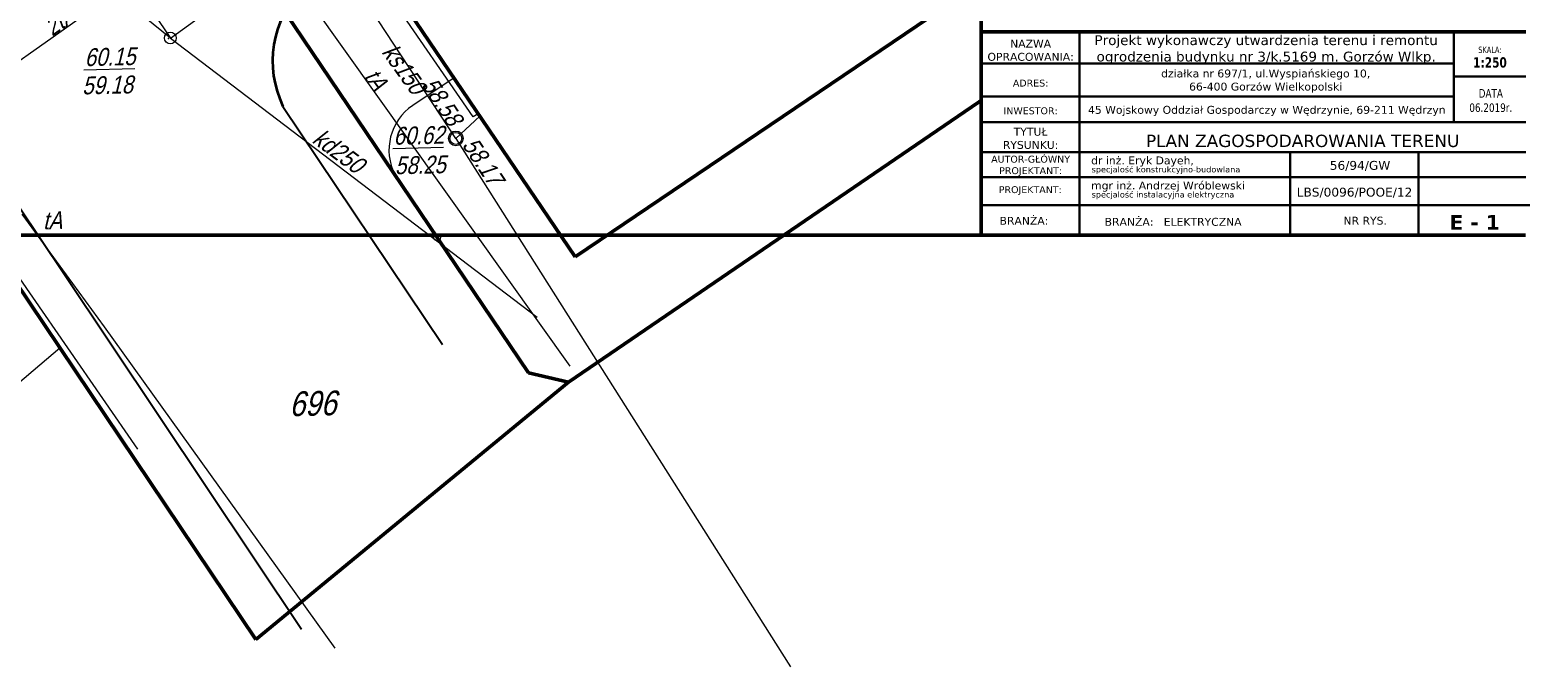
# Model space of a CAD drawing. Header units: metres. Extents: x 5515053 to 5515175, y 5844635 to 5844761.
# Tile 2 of 7: x 5515098 to 5515175, y 5844635 to 5844668. Entities that reach past the tile are written whole.
import ezdxf
from ezdxf.enums import TextEntityAlignment as Align

# ---------------------------------------------------------------- set-up
doc = ezdxf.new("R2010")
doc.units = ezdxf.units.M
doc.header["$LTSCALE"] = 1000
doc.header["$MEASUREMENT"] = 0
doc.set_wipeout_variables(frame=1)
for name, pattern in [('0.5_0.5', [1, 0.5, -0.5]), ('1', [0]), ('ACAD_ISO02W100', [15, 12, -3]), ('BUD', [0]), ('GDE', [0]), ('KOJ', [0]), ('UPK', [0]), ('UPT', [0]), ('UPW', [0]), ('WSN', [0]), ('WSQ', [1.75, 1.25, -0.5])]:
    doc.linetypes.add(name, pattern=pattern)
doc.layers.get('0').update_dxf_attribs({"color": 250, "linetype": 'CONTINUOUS', "lineweight": 30})
for name, color, linetype in [('!KZ_GRANICE', 40, '0.5_0.5'), ('!KZ_MAPA', 253, '0.5_0.5'), ('tabelka', 7, 'CONTINUOUS')]:
    doc.layers.add(name, color=color, linetype=linetype)
for name, color, linetype, lineweight in [('_elektr sieć energet nN', 1, 'ACAD_ISO02W100', 30), ('EBU_L_1', 7, '1', 50), ('EDZ_L_1', 30, 'GDE', 50), ('EDZ_T_1', 7, 'CONTINUOUS', 25), ('point', 5, 'CONTINUOUS', 13), ('SDR_L_1', 7, '1', 25), ('SDR_R_L_1', 7, '1', 35), ('SZO_R_L_1', 7, '1', 18), ('UKKA_R_T_2', 14, 'CONTINUOUS', 18), ('UKKA_T_2', 14, 'CONTINUOUS', 18), ('UKKD_R_L_1', 14, '1', 18), ('UKKD_R_T_2', 14, 'CONTINUOUS', 18), ('UKKD_R_T_4', 14, 'CONTINUOUS', 18), ('UKKS_L_1', 14, '1', 18), ('UKKS_R_L_1', 14, '1', 18), ('UKKS_R_T_2', 14, 'CONTINUOUS', 18), ('UKKS_R_T_6', 14, 'CONTINUOUS', 0), ('UKKS_T_3', 14, 'CONTINUOUS', 18), ('UTTM_L_1', 30, '1', 18), ('UTTM_R_L_1', 30, '1', 18), ('UTTM_R_T_2', 30, 'CONTINUOUS', 18), ('UTTM_T_2', 30, 'CONTINUOUS', 18), ('UWWO_R_L_1', 5, '1', 18), ('WUK_L_1', 15, '1', 18)]:
    doc.layers.add(name, color=color, linetype=linetype, lineweight=lineweight)
doc.styles.add('MOJE', font='times.ttf')
doc.styles.get("Standard").update_dxf_attribs({"font": 'ARIALN.TTF', "width": 0.75})
doc.styles.add('TAB. podst. 18', font='verdana.ttf', dxfattribs={"height": 18})
doc.styles.add('TAB. podst. cz. 16', font='verdana.ttf', dxfattribs={"height": 16})
doc.styles.add('TAB. podstawowy cz.14', font='verdana.ttf', dxfattribs={"height": 14})

# ---------------------------------------------------------------- blocks, each defined once
blk = doc.blocks.new('WLZ')
blk.add_circle((0, 0), 0.3)
blk = doc.blocks.new('UKK')
blk.add_circle((0, 0), 0.375)
blk = doc.blocks.new('MAPA')
at = {"layer": 'EBU_L_1', "color": 253, "linetype": '1'}
blk.add_line((62.296, -104.932), (94.669, -83.059), dxfattribs=at)
at = {"layer": 'EBU_L_1', "color": 253, "linetype": 'BUD', "lineweight": 50}
blk.add_line((62.296, -104.932), (52.893, -91.055), dxfattribs=at)
at = {"layer": 'EDZ_L_1', "color": 253, "linetype": 'GDE'}
for p, q in [((111.2, -77.69), (61.96, -111.29)), ((47.09, -91.8), (59.931, -110.818)), ((46.08, -124.351), (33.04, -104.977)), ((61.96, -111.29), (59.931, -110.818)), ((61.96, -111.29), (46.08, -124.351))]:
    blk.add_line(p, q, dxfattribs=at)
at = {"layer": 'point', "color": 253}
blk.add_point((41.646, -93.845, 60.16), dxfattribs=at)
at = {"layer": 'SDR_L_1', "color": 253, "linetype": 'KOJ', "lineweight": 25}
for p, q in [((36.32, -105.792), (23.993, -87.432)), ((47.456, -97.292), (55.567, -109.378)), ((48.389, -123.847), (36.32, -105.792))]:
    blk.add_line(p, q, dxfattribs=at)
at = {"layer": 'SDR_R_L_1', "color": 253, "linetype": 'KOJ', "lineweight": 35}
blk.add_arc((52.159, -95.004), 5.23, 135.49736, 205.94403, dxfattribs=at)
at = {"layer": 'SZO_R_L_1', "color": 253, "linetype": '1'}
for p, q in [((56.145, -95.842), (54.047, -97.25)), ((53.148, -100.772), (55.291, -103.943)), ((55.291, -103.943), (57.435, -107.114))]:
    blk.add_line(p, q, dxfattribs=at)
blk.add_circle((55.291, -103.943), 0.17, dxfattribs=at)
blk.add_arc((55.571, -99.515), 2.73, 123.9466, 207.41456, dxfattribs=at)
at = {"layer": 'UKKD_R_L_1', "color": 253, "linetype": 'UPK', "lineweight": 18}
for p, q in [((21.996, -64.632), (41.735, -93.824)), ((41.735, -93.824), (56.611, -83.118)), ((41.735, -93.824), (60.366, -107.987))]:
    blk.add_line(p, q, dxfattribs=at)
at = {"layer": 'UKKS_L_1', "color": 253, "linetype": 'UPK', "lineweight": 18}
blk.add_line((41.735, -93.824), (15.804, -72.857), dxfattribs=at)
at = {"layer": 'UKKS_R_L_1', "color": 253, "linetype": 'UPK', "lineweight": 18}
for q in [(46.72, -84.466), (57.46, -97.792), (73.229, -125.734)]:
    blk.add_line((56.236, -98.92), q, dxfattribs=at)
at = {"layer": 'UTTM_L_1', "color": 253, "linetype": 'UPT', "lineweight": 18}
for p, q in [((28.932, -98.6), (44.334, -87.722)), ((28.932, -98.6), (40.066, -114.687)), ((38.382, -108.485), (34.209, -102.77)), ((50.101, -124.788), (38.382, -108.485))]:
    blk.add_line(p, q, dxfattribs=at)
at = {"layer": 'UTTM_R_L_1', "color": 253, "linetype": 'UPT', "lineweight": 18}
blk.add_line((48.969, -92.196), (62.024, -110.479), dxfattribs=at)
at = {"layer": 'UWWO_R_L_1', "color": 253, "linetype": 'UPW', "lineweight": 18}
for p, q in [((57.121, -97.819), (47.517, -83.918)), ((57.377, -97.664), (57.121, -97.819))]:
    blk.add_line(p, q, dxfattribs=at)
at = {"layer": 'WUK_L_1', "color": 253, "linetype": 'WSQ', "lineweight": 18}
blk.add_line((46.08, -124.351), (33.04, -104.977), dxfattribs=at)
at = {"layer": 'WUK_L_1', "color": 253, "linetype": 'WSN', "lineweight": 18}
blk.add_line((28.356, -116.128), (36.116, -109.547), dxfattribs=at)
at = {"layer": 'UKKA_R_T_2', "color": 253, "rotation": 1.322970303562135}
blk.add_blockref('WLZ', (41.735, -93.824), dxfattribs=at)
at = {"layer": 'UKKA_T_2', "color": 253, "rotation": 1.322970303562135}
blk.add_blockref('WLZ', (56.236, -98.92), dxfattribs=at)
at = {"layer": 'UKKS_T_3', "color": 253, "rotation": 1.322970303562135}
blk.add_blockref('UKK', (56.236, -98.92), dxfattribs=at)
at = {"layer": 'EDZ_T_1', "color": 253, "oblique": 15}
blk.add_text('696', height=1.25, rotation=1.32297, dxfattribs=at).set_placement((48.964, -112.367), align=Align.MIDDLE)
at = {"layer": 'UKKD_R_T_2', "color": 253, "oblique": 15}
blk.add_text('kd250', height=0.9, rotation=323.6331, dxfattribs=at).set_placement((50.017, -99.924), align=Align.CENTER)
at = {"layer": 'UKKD_R_T_4', "color": 253, "oblique": 15}
for s, p in [('%%U60.15', (37.387, -95.254)), ('%%U60.62', (53.072, -99.243))]:
    blk.add_text(s, height=0.9, rotation=1.32297, dxfattribs=at).set_placement(p)
for s, p in [('59.18', (37.239, -95.788)), ('58.25', (53.126, -99.842))]:
    blk.add_text(s, height=0.9, rotation=1.32297, dxfattribs=at).set_placement(p, align=Align.TOP_LEFT)
at = {"layer": 'UKKS_R_T_2', "color": 253, "oblique": 15}
blk.add_text('ks150', height=0.9, rotation=305.61308, dxfattribs=at).set_placement((53.24, -95.659), align=Align.CENTER)
at = {"layer": 'UKKS_R_T_6', "color": 253, "oblique": 15}
blk.add_text('58.58', height=0.9, rotation=303.36307, dxfattribs=at).set_placement((55.873, -98.368), align=Align.RIGHT)
blk.add_text('58.17', height=0.9, rotation=303.67307, dxfattribs=at).set_placement((56.524, -99.254))
at = {"layer": 'UTTM_R_T_2', "color": 253, "oblique": 15}
blk.add_text('tA', height=0.9, rotation=305.52308, dxfattribs=at).set_placement((51.811, -96.182), align=Align.CENTER)
at = {"layer": 'UTTM_T_2', "color": 253, "oblique": 15}
for s, rotation, p in [('2tA', 35.0128, (35.214, -93.024)), ('tA', 1.32297, (35.246, -102.636))]:
    blk.add_text(s, height=0.9, rotation=rotation, dxfattribs=at).set_placement(p, align=Align.TOP_LEFT)
blk = doc.blocks.new('GRANICE')
at = {"layer": 'EDZ_L_1', "linetype": 'GDE'}
for p, q in [((111.2, -77.69), (61.96, -111.29)), ((47.09, -91.8), (59.931, -110.818)), ((46.08, -124.351), (33.04, -104.977)), ((61.96, -111.29), (59.931, -110.818)), ((61.96, -111.29), (46.08, -124.351))]:
    blk.add_line(p, q, dxfattribs=at)
blk = doc.blocks.new('A$C4AF57D61')
at = {"layer": 'tabelka', "insert": (2.198, -0.025), "char_height": 0.4, "width": 11.89349, "attachment_point": 5, "style": 'TAB. podst. cz. 16'}
blk.add_mtext('{\\fVerdana|b0|i0|c186|p34;BRANŻA:   }ELEKTRYCZNA', dxfattribs=at)

msp = doc.modelspace()

# ---------------------------------------------------------------- block references
at = {"layer": '!KZ_GRANICE', "linetype": 'Continuous'}
msp.add_blockref('GRANICE', (5515063.58, 5844761.17), dxfattribs=at)
at = {"layer": '!KZ_MAPA', "linetype": 'Continuous'}
msp.add_blockref('MAPA', (5515063.58, 5844761.17), dxfattribs=at)

# ---------------------------------------------------------------- next in the draw order: wipeouts: each hides what was drawn before it
at = {"lineweight": 50}
msp.add_wipeout([(5515146.505, 5844657.347), (5515146.505, 5844728.097), (5515174.161, 5844728.097), (5515174.161, 5844657.347)], dxfattribs=at).dxf.layer = 'tabelka'

# ---------------------------------------------------------------- next in the draw order: linework, layer by layer
at = {"layer": 'tabelka', "lineweight": 50}
for p, q in [((5515146.509, 5844672.244), (5515146.509, 5844657.347)), ((5515146.506, 5844667.658), (5515174.165, 5844667.658)), ((5515174.156, 5844657.344), (5515078.406, 5844657.344))]:
    msp.add_line(p, q, dxfattribs=at)
at = {"layer": 'tabelka', "lineweight": 30}
for p, q in [((5515170.504, 5844667.658), (5515170.504, 5844663.081)), ((5515146.506, 5844666.049), (5515170.504, 5844666.049)), ((5515170.504, 5844665.399), (5515174.167, 5844665.399)), ((5515146.506, 5844664.372), (5515170.504, 5844664.372)), ((5515146.506, 5844663.081), (5515174.165, 5844663.081)), ((5515146.506, 5844661.553), (5515174.165, 5844661.553)), ((5515162.195, 5844661.546), (5515162.195, 5844657.34)), ((5515168.725, 5844661.553), (5515168.725, 5844657.347)), ((5515146.508, 5844660.279), (5515174.165, 5844660.279)), ((5515146.523, 5844658.865), (5515174.179, 5844658.865)), ((5515146.722, 5844658.868), (5515174.378, 5844658.868)), ((5515146.722, 5844658.868), (5515174.378, 5844658.868)), ((5515146.722, 5844658.868), (5515174.378, 5844658.868))]:
    msp.add_line(p, q, dxfattribs=at)
at = {"layer": 'tabelka', "lineweight": 30, "const_width": 0.11}
for points in [[(5515151.499, 5844667.658), (5515151.499, 5844657.347)], [(5515151.713, 5844657.586), (5515151.713, 5844657.586)]]:
    msp.add_lwpolyline(points, dxfattribs=at)

# ---------------------------------------------------------------- next in the draw order: block references
at = {"layer": '_elektr sieć energet nN', "linetype": 'ByBlock', "lineweight": 13}
msp.add_blockref('A$C4AF57D61', (5515154.054, 5844658.039), dxfattribs=at)

# ---------------------------------------------------------------- next in the draw order: texts
at = {"layer": 'tabelka'}
for s, insert, char_height, width, attachment_point in [('\\pt4.2325;{\\fVerdana|b0|i0|c238|p34;\\W1;Projekt wykonawczy utwardzenia terenu i remontu ogrodzenia budynku nr 3/k.5169 m. Gorzów Wlkp.}', (5515160.979, 5844666.011), 0.5, 19.00461, 8), ('\\pt0.4356;{\\fVerdana|b0|i0|c0|p34;\\H0.7461x;SKALA:\\P\\fVerdana|b1|i0|c0|p34;\\H1.608x;1:250}', (5515172.348, 5844666.373), 0.4356, 3.34227, 5), ('{\\fVerdana|b0|i0|c0|p34;DATA\\P06.2019r.\\H2.6875x; }', (5515172.389, 5844664.17), 0.4356, 3.43313, 5)]:
    msp.add_mtext(s, dxfattribs=dict(at, insert=insert, char_height=char_height, width=width, attachment_point=attachment_point))
for s, insert, char_height, width, attachment_point, style in [('{\\fVerdana|b0|i0|c0|p34;NAZWA}\\P{\\fVerdana|b0|i0|c0|p34;OPRACOWANIA:}', (5515149.014, 5844666.722), 0.4, 5.65035, 5, 'TAB. podst. cz. 16'), ('{\\fVerdana|b0|i0|c0|p34;ADRES:}', (5515149.014, 5844665.054), 0.35, 5.65035, 5, 'TAB. podstawowy cz.14'), ('{\\A1;\\fVerdana|b0|i0|c0|p34;\\fVerdana|b0|i0|c0|p34;działka nr \\C7;697/1, \\fVerdana|b0|i0|c0|p34;\\C256;ul.Wyspiańskiego 10, \\P66-400 Gorzów Wielkopolski}', (5515160.955, 5844664.566), 0.4, 19.00461, 8, 'MOJE'), ('{\\fVerdana|b0|i0|c0|p34;INWESTOR:}', (5515149.014, 5844663.649), 0.35, 5.65035, 5, 'TAB. podstawowy cz.14'), ('{\\fVerdana|b0|i0|c0|p34;45 Wojskowy Oddział Gospodarczy w Wędrzynie, 69-211 Wędrzyn}', (5515161.012, 5844663.644), 0.4, 19.00461, 5, 'MOJE'), ('{\\fVerdana|b0|i0|c0|p34;TYTUŁ}\\P{\\fVerdana|b0|i0|c0|p34;RYSUNKU:}', (5515149.014, 5844662.251), 0.4, 5.65035, 5, 'TAB. podst. cz. 16'), ('{\\fVerdana|b0|i0|c238|p34;PLAN\\fVerdana|b0|i0|c0|p34; ZAGOSPODAROWANIA TERENU }', (5515162.833, 5844661.803), 0.625, 22.66748, 8, 'MOJE'), ('{\\fVerdana|b0|i0|c0|p34;AUTOR-GŁÓWNY}\\P{\\fVerdana|b0|i0|c0|p34;PROJEKTANT:}', (5515149.014, 5844660.858), 0.35, 5.65035, 5, 'TAB. podstawowy cz.14'), ('{\\fVerdana|b0|i0|c0|p34;dr inż. Eryk Dayeh,\\fVerdana|b0|i0|c186|p34;\\H0.75x; }', (5515152.088, 5844661.077), 0.4, 10.34543, 4, 'TAB. podst. cz. 16'), ('{\\H0.75x;specjalość \\fVerdana|b0|i0|c0|p34;konstrukcyjno-budowlana}', (5515152.113, 5844660.634), 0.4, 11.0008, 4, 'TAB. podst. cz. 16'), ('{\\fVerdana|b0|i0|c0|p34;56/94/GW}', (5515165.749, 5844660.854), 0.45, 5.20934, 5, 'TAB. podst. 18'), ('PROJEKTANT:', (5515148.996, 5844659.603), 0.35, 5.65035, 5, 'TAB. podstawowy cz.14'), ('mgr inż. Andrzej Wróblewski', (5515152.088, 5844659.803), 0.4, 10.34543, 4, 'TAB. podst. cz. 16'), ('LBS/0096/POOE/12', (5515165.467, 5844659.496), 0.45, 5.20934, 5, 'TAB. podst. 18'), ('{\\fVerdana|b0|i0|c186|p34;\\H0.75x;specjalość \\fVerdana|b0|i0|c238|p34;instalacyjna elektryczna}', (5515152.113, 5844659.36), 0.4, 11.0008, 4, 'TAB. podst. cz. 16'), ('{\\fVerdana|b0|i0|c186|p34;BRANŻA:  }', (5515148.674, 5844658.071), 0.4, 11.89349, 5, 'TAB. podst. cz. 16'), ('{\\fVerdana|b0|i0|c186|p34;NR RYS.}', (5515166.009, 5844658.074), 0.4, 5.05547, 5, 'TAB. podst. cz. 16'), ('{\\fVerdana|b0|i0|c186|p34; \\fVerdana|b1|i0|c186|p34;       \\fVerdana|b1|i0|c238|p34;\\H1.25x;E\\fVerdana|b1|i0|c186|p34; - 1 }', (5515170.436, 5844657.991), 0.6, 8.47553, 5, 'TAB. podst. cz. 16')]:
    msp.add_mtext(s, dxfattribs=dict(at, insert=insert, char_height=char_height, width=width, attachment_point=attachment_point, style=style))

doc.saveas('drawing.dxf')
